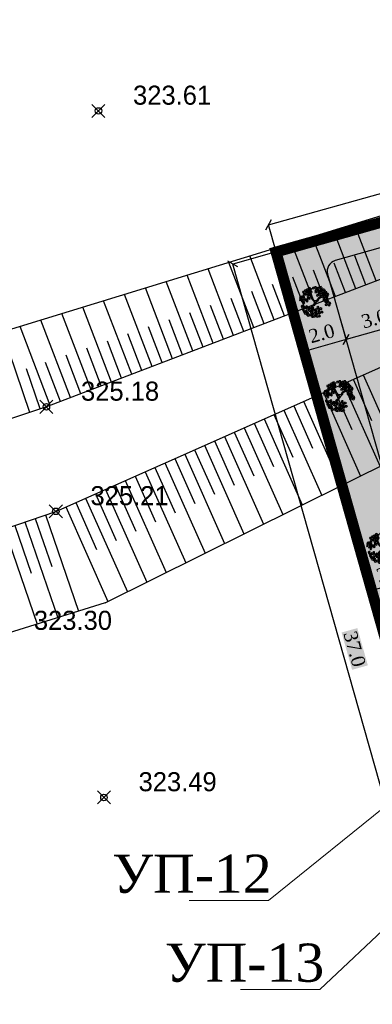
# Model space of a CAD drawing. Header units: metres. Extents: x 703769 to 722343, y 4313031 to 4317457.
# Tile 141 of 256: x 707595 to 707611, y 4314014 to 4314059. Entities that reach past the tile are written whole.
import ezdxf
from ezdxf import colors
from ezdxf.entities.mleader import LeaderData, LeaderLine
from ezdxf.math import Vec2, Vec3

# ---------------------------------------------------------------- set-up
doc = ezdxf.new("R2010")
doc.units = ezdxf.units.M
doc.header["$LTSCALE"] = 0.5
doc.header["$PDMODE"] = 35
doc.header["$PDSIZE"] = 0.3
doc.linetypes.add('JIS_09_08', pattern=[10.75, 8, -0.55, 0.55, -0.55, 0.55, -0.55])
for name, color, linetype in [('(004) Точки рельефа', 7, 'Continuous'), ('(035) Откосы', 7, 'Continuous'), ('zelen', 69, 'Continuous')]:
    doc.layers.add(name, color=color, linetype=linetype)
doc.layers.add('ВК_В1', color=134, linetype='Continuous', lineweight=40)
doc.layers.add('Граница УЧАСТКА', color=7, linetype='Continuous', lineweight=140)
doc.layers.add('Штрих ГАЗОН', color=7, linetype='Continuous', true_color=0xc8e389)
doc.layers.add('штрих ПРОЕЗДЫ', color=7, linetype='Continuous', true_color=0x415676)
doc.styles.add('D-431', font='txt')
doc.styles.add('Interproekt', font='isocpeur.ttf', dxfattribs={"width": 0.95, "oblique": 15})
doc.styles.get("Standard").update_dxf_attribs({"font": 'times.ttf'})
doc.linetypes.add('FENCELINE1', pattern='A,6.35,-2.54,[133,ltypeshp.shx,S=2.54,R=0,X=-2.54,Y=0],-2.54,25.4', length=36.83)
doc.dimstyles.new('300', dxfattribs={"dimtxt": 2, "dimasz": 1.5, "dimexe": 0, "dimexo": 0, "dimgap": 1, "dimtad": 1, "dimzin": 0, "dimdsep": 46, "dimtxsty": 'Standard', "dimblk": 'OBLIQUE', "dimcen": 0, "dimclrd": 1, "dimclre": 1, "dimclrt": 1, "dimadec": 1, "dimazin": 0, "dimtfac": 1, "dimtofl": 0, "dimtmove": 0, "dimatfit": 3, "dimfxl": 3, "dimtfill": 2, "dimtfillclr": 7, "dimtolj": 1, "dimtzin": 0, "dimlwd": 25, "dimlwe": -1, "dimarcsym": 0})

# ---------------------------------------------------------------- blocks, each defined once
blk = doc.blocks.new('z_98')
at = {"color": 92, "linetype": 'Continuous'}
for p, q in [((-287, 359), (-237, 365)), ((-277, 327), (-287, 359)), ((-283, 404), (-250, 431)), ((-280, 380), (-283, 404)), ((-251, 376), (-280, 380)), ((-235, 322), (-277, 327)), ((-276, 298), (-243, 325)), ((-221, 417), (-251, 376)), ((-250, 431), (-221, 417)), ((-243, 325), (-214, 310)), ((-214, 310), (-243, 270)), ((-237, 365), (-219, 341)), ((-219, 341), (-235, 322)), ((-225, 308), (-175, 314)), ((-222, 354), (-189, 381)), ((-219, 329), (-222, 354)), ((-219, 429), (-187, 456)), ((-216, 405), (-219, 429)), ((-189, 326), (-219, 329)), ((-187, 401), (-216, 405)), ((-189, 381), (-160, 366)), ((-160, 366), (-189, 326)), ((-187, 456), (-157, 442)), ((-157, 442), (-187, 401)), ((-175, 314), (-158, 290)), ((-158, 378), (-125, 405)), ((-155, 354), (-158, 378)), ((-158, 321), (-126, 348)), ((-155, 297), (-158, 321)), ((-126, 350), (-155, 354)), ((-96, 391), (-126, 350)), ((-126, 348), (-96, 334)), ((-96, 334), (-126, 293)), ((-125, 405), (-96, 391)), ((-95, 346), (-62, 373)), ((-91, 321), (-95, 346)), ((-62, 317), (-91, 321)), ((-62, 373), (-33, 358)), ((-33, 358), (-62, 317)), ((-1, 417), (16, 456)), ((14, 397), (-1, 417)), ((42, 407), (14, 397)), ((16, 456), (48, 457)), ((48, 457), (42, 407)), ((49, 283), (65, 323)), ((56, 418), (67, 445)), ((88, 379), (56, 418)), ((63, 350), (75, 377)), ((95, 311), (63, 350)), ((65, 323), (98, 324)), ((67, 445), (92, 442)), ((75, 377), (99, 374)), ((109, 404), (88, 379)), ((98, 324), (91, 274)), ((92, 442), (109, 404)), ((117, 336), (95, 311)), ((99, 374), (117, 336)), ((105, 285), (116, 312)), ((110, 404), (126, 444)), ((125, 384), (110, 404)), ((116, 312), (141, 309)), ((152, 395), (125, 384)), ((126, 444), (159, 445)), ((141, 309), (159, 270)), ((159, 445), (152, 395)), ((166, 406), (178, 433)), ((198, 367), (166, 406)), ((174, 338), (185, 365)), ((206, 299), (174, 338)), ((178, 433), (202, 430)), ((183, 389), (199, 428)), ((197, 369), (183, 389)), ((185, 365), (210, 362)), ((225, 380), (197, 369)), ((220, 391), (198, 367)), ((199, 428), (232, 430)), ((202, 430), (220, 391)), ((227, 323), (206, 299)), ((210, 362), (227, 323)), ((232, 430), (225, 380)), ((239, 390), (251, 418)), ((271, 351), (239, 390)), ((247, 323), (258, 350)), ((279, 284), (247, 323)), ((251, 418), (275, 415)), ((258, 350), (283, 347)), ((268, 325), (285, 364)), ((283, 305), (268, 325)), ((293, 376), (271, 351)), ((275, 415), (293, 376)), ((283, 347), (300, 308)), ((310, 316), (283, 305)), ((285, 364), (317, 366)), ((317, 366), (310, 316)), ((325, 326), (336, 354)), ((357, 287), (325, 326)), ((336, 354), (360, 351)), ((378, 312), (357, 287)), ((360, 351), (378, 312)), ((-474, 77), (-445, 92)), ((-472, 35), (-474, 77)), ((-451, 23), (-472, 35)), ((-455, 143), (-426, 157)), ((-453, 100), (-455, 143)), ((-432, 88), (-453, 100)), ((-430, 44), (-451, 23)), ((-445, 92), (-430, 44)), ((-438, 4), (-413, 48)), ((-408, -7), (-438, 4)), ((-436, 216), (-407, 231)), ((-435, 173), (-436, 216)), ((-413, 161), (-435, 173)), ((-411, 109), (-432, 88)), ((-426, 157), (-411, 109)), ((-417, 282), (-388, 296)), ((-416, 239), (-417, 282)), ((-394, 227), (-416, 239)), ((-393, 182), (-413, 161)), ((-413, 48), (-383, 47)), ((-378, 23), (-408, -7)), ((-407, 231), (-393, 182)), ((-400, 143), (-375, 187)), ((-370, 132), (-400, 143)), ((-374, 248), (-394, 227)), ((-389, 90), (-360, 104)), ((-388, 47), (-389, 90)), ((-388, 296), (-374, 248)), ((-366, 35), (-388, 47)), ((-383, 47), (-378, 23)), ((-375, 187), (-346, 186)), ((-370, 155), (-341, 170)), ((-340, 162), (-370, 132)), ((-369, 113), (-370, 155)), ((-347, 101), (-369, 113)), ((-345, 56), (-366, 35)), ((-360, 104), (-345, 56)), ((-353, 17), (-328, 61)), ((-323, 6), (-353, 17)), ((-327, 122), (-347, 101)), ((-346, 186), (-340, 162)), ((-343, 227), (-293, 234)), ((-334, 196), (-343, 227)), ((-341, 170), (-327, 122)), ((-340, 273), (-307, 300)), ((-336, 249), (-340, 273)), ((-307, 245), (-336, 249)), ((-292, 191), (-334, 196)), ((-328, 61), (-299, 60)), ((-293, 36), (-323, 6)), ((-322, 94), (-272, 100)), ((-312, 63), (-322, 94)), ((-319, 140), (-286, 166)), ((-315, 115), (-319, 140)), ((-286, 111), (-315, 115)), ((-270, 57), (-312, 63)), ((-307, 300), (-278, 286)), ((-278, 286), (-307, 245)), ((-299, 60), (-293, 36)), ((-293, 234), (-276, 210)), ((-276, 210), (-292, 191)), ((-286, 166), (-256, 152)), ((-256, 152), (-286, 111)), ((-273, 273), (-276, 298)), ((-243, 270), (-273, 273)), ((-272, 100), (-255, 76)), ((-255, 76), (-270, 57)), ((-255, 164), (-222, 191)), ((-251, 140), (-255, 164)), ((-222, 136), (-251, 140)), ((-216, 277), (-225, 308)), ((-222, 191), (-193, 177)), ((-193, 177), (-222, 136)), ((-174, 271), (-216, 277)), ((-188, 154), (-138, 161)), ((-178, 123), (-188, 154)), ((-184, 200), (-152, 227)), ((-181, 176), (-184, 200)), ((-152, 172), (-181, 176)), ((-136, 118), (-178, 123)), ((-158, 290), (-174, 271)), ((-162, 275), (-112, 282)), ((-152, 244), (-162, 275)), ((-126, 293), (-155, 297)), ((-110, 239), (-152, 244)), ((-152, 227), (-122, 213)), ((-122, 213), (-152, 172)), ((-138, 161), (-121, 137)), ((-121, 137), (-136, 118)), ((-121, 225), (-88, 252)), ((-117, 200), (-121, 225)), ((-88, 196), (-117, 200)), ((-112, 282), (-95, 258)), ((-95, 258), (-110, 239)), ((-88, 252), (-59, 237)), ((-59, 237), (-88, 196)), ((63, 263), (49, 283)), ((91, 274), (63, 263)), ((137, 246), (105, 285)), ((113, 217), (124, 244)), ((145, 178), (113, 217)), ((124, 244), (148, 241)), ((136, 238), (152, 277)), ((150, 218), (136, 238)), ((159, 270), (137, 246)), ((166, 202), (145, 178)), ((148, 241), (166, 202)), ((178, 228), (150, 218)), ((152, 277), (185, 278)), ((160, 102), (176, 141)), ((174, 82), (160, 102)), ((202, 92), (174, 82)), ((176, 141), (208, 142)), ((185, 278), (178, 228)), ((192, 239), (204, 266)), ((224, 200), (192, 239)), ((200, 171), (211, 199)), ((232, 132), (200, 171)), ((208, 142), (202, 92)), ((204, 266), (228, 263)), ((211, 199), (235, 195)), ((216, 103), (227, 130)), ((248, 64), (216, 103)), ((223, 35), (235, 62)), ((255, -4), (223, 35)), ((246, 225), (224, 200)), ((227, 130), (252, 127)), ((228, 263), (246, 225)), ((253, 157), (232, 132)), ((235, 195), (253, 157)), ((235, 62), (259, 59)), ((269, 89), (248, 64)), ((252, 127), (269, 89)), ((277, 21), (255, -4)), ((256, 180), (272, 219)), ((270, 160), (256, 180)), ((259, 59), (277, 21)), ((298, 170), (270, 160)), ((272, 219), (305, 220)), ((300, 308), (279, 284)), ((289, 39), (305, 78)), ((303, 19), (289, 39)), ((305, 220), (298, 170)), ((331, 29), (303, 19)), ((305, 78), (338, 79)), ((312, 181), (324, 208)), ((344, 142), (312, 181)), ((320, 113), (331, 141)), ((352, 74), (320, 113)), ((324, 208), (348, 205)), ((331, 141), (355, 137)), ((338, 79), (331, 29)), ((332, 258), (343, 286)), ((364, 219), (332, 258)), ((341, 203), (357, 242)), ((356, 183), (341, 203)), ((343, 286), (368, 283)), ((366, 167), (344, 142)), ((345, 40), (357, 67)), ((377, 1), (345, 40)), ((348, 205), (366, 167)), ((373, 99), (352, 74)), ((355, 137), (373, 99)), ((383, 193), (356, 183)), ((357, 242), (390, 243)), ((357, 67), (381, 64)), ((385, 244), (364, 219)), ((368, 283), (385, 244)), ((399, 26), (377, 1)), ((378, 59), (395, 98)), ((393, 39), (378, 59)), ((381, 64), (399, 26)), ((390, 243), (383, 193)), ((420, 49), (393, 39)), ((395, 98), (427, 99)), ((398, 204), (409, 231)), ((430, 165), (398, 204)), ((405, 136), (416, 163)), ((437, 97), (405, 136)), ((409, 231), (433, 228)), ((416, 163), (441, 160)), ((427, 99), (420, 49)), ((451, 189), (430, 165)), ((433, 228), (451, 189)), ((435, 60), (446, 87)), ((467, 21), (435, 60)), ((458, 121), (437, 97)), ((441, 160), (458, 121)), ((442, -8), (453, 19)), ((446, 87), (470, 84)), ((453, 19), (478, 16)), ((488, 46), (467, 21)), ((470, 84), (488, 46)), ((478, 16), (495, -22)), ((-457, -121), (-432, -100)), ((-447, -162), (-457, -121)), ((-453, -53), (-428, -32)), ((-442, -94), (-453, -53)), ((-423, -169), (-447, -162)), ((-419, -101), (-442, -94)), ((-432, -100), (-407, -144)), ((-428, -32), (-403, -76)), ((-407, -144), (-423, -169)), ((-403, -76), (-419, -101)), ((-415, -275), (-390, -254)), ((-405, -316), (-415, -275)), ((-410, -207), (-385, -186)), ((-400, -248), (-410, -207)), ((-407, -184), (-392, -136)), ((-375, -189), (-407, -184)), ((-376, -255), (-400, -248)), ((-392, -136), (-363, -131)), ((-390, -254), (-365, -298)), ((-385, -186), (-361, -230)), ((-365, -298), (-381, -323)), ((-361, -230), (-376, -255)), ((-352, -153), (-375, -189)), ((-366, -181), (-340, -161)), ((-355, -222), (-366, -181)), ((-365, -338), (-349, -290)), ((-363, -131), (-352, -153)), ((-361, -113), (-336, -93)), ((-350, -154), (-361, -113)), ((-332, -230), (-355, -222)), ((-327, -162), (-350, -154)), ((-349, -290), (-320, -285)), ((-340, -161), (-316, -205)), ((-336, -93), (-311, -137)), ((-316, -205), (-332, -230)), ((-309, -307), (-332, -343)), ((-311, -137), (-327, -162)), ((-320, -285), (-309, -307)), ((-315, -245), (-300, -197)), ((-283, -249), (-315, -245)), ((-314, -275), (-289, -254)), ((-303, -316), (-314, -275)), ((-311, -159), (-286, -138)), ((-301, -200), (-311, -159)), ((-307, -91), (-282, -70)), ((-296, -132), (-307, -91)), ((-277, -207), (-301, -200)), ((-300, -197), (-271, -192)), ((-273, -139), (-296, -132)), ((-289, -254), (-264, -298)), ((-286, -138), (-262, -182)), ((-260, -214), (-283, -249)), ((-282, -70), (-257, -114)), ((-264, -298), (-280, -323)), ((-262, -182), (-277, -207)), ((-257, -114), (-273, -139)), ((-271, -192), (-260, -214)), ((-264, -313), (-239, -292)), ((-261, -222), (-246, -174)), ((-229, -227), (-261, -222)), ((-260, -244), (-235, -224)), ((-249, -285), (-260, -244)), ((-226, -293), (-249, -285)), ((-246, -174), (-217, -169)), ((-239, -292), (-215, -336)), ((-235, -224), (-210, -268)), ((-206, -191), (-229, -227)), ((-210, -268), (-226, -293)), ((-217, -169), (-206, -191)), ((-206, -318), (-180, -297)), ((-203, -184), (-178, -163)), ((-193, -225), (-203, -184)), ((-201, -249), (-176, -229)), ((-190, -290), (-201, -249)), ((-199, -116), (-173, -95)), ((-188, -157), (-199, -116)), ((-169, -232), (-193, -225)), ((-167, -298), (-190, -290)), ((-165, -164), (-188, -157)), ((-180, -297), (-156, -341)), ((-178, -163), (-153, -207)), ((-176, -229), (-151, -273)), ((-173, -95), (-149, -139)), ((-153, -207), (-169, -232)), ((-151, -273), (-167, -298)), ((-149, -139), (-165, -164)), ((-153, -248), (-137, -199)), ((-121, -252), (-153, -248)), ((-137, -199), (-108, -194)), ((-98, -216), (-121, -252)), ((-117, -274), (-66, -270)), ((-108, -306), (-117, -274)), ((-108, -194), (-98, -216)), ((-66, -313), (-108, -306)), ((-66, -270), (-50, -294)), ((-50, -294), (-66, -313)), ((-56, -306), (-6, -301)), ((-48, -337), (-56, -306)), ((-7, -284), (0, -255)), ((31, -317), (-7, -284)), ((-6, -301), (10, -326)), ((0, -255), (25, -254)), ((25, -254), (48, -289)), ((48, -289), (31, -317)), ((46, -302), (96, -297)), ((54, -333), (46, -302)), ((96, -297), (112, -322)), ((155, -311), (162, -283)), ((162, -283), (187, -282)), ((169, -52), (185, -13)), ((183, -72), (169, -52)), ((211, -62), (183, -72)), ((185, -13), (218, -12)), ((187, -282), (210, -317)), ((218, -12), (211, -62)), ((225, -51), (237, -24)), ((257, -90), (225, -51)), ((233, -119), (244, -91)), ((265, -158), (233, -119)), ((237, -24), (261, -27)), ((244, -91), (268, -95)), ((279, -65), (257, -90)), ((261, -27), (279, -65)), ((286, -133), (265, -158)), ((268, -95), (286, -133)), ((277, -57), (293, -18)), ((292, -77), (277, -57)), ((319, -67), (292, -77)), ((293, -18), (326, -17)), ((326, -17), (319, -67)), ((334, -56), (345, -29)), ((366, -95), (334, -56)), ((341, -124), (352, -97)), ((373, -163), (341, -124)), ((345, -29), (369, -32)), ((352, -97), (377, -100)), ((353, -28), (364, -1)), ((385, -67), (353, -28)), ((364, -1), (388, -4)), ((387, -70), (366, -95)), ((369, -32), (387, -70)), ((394, -138), (373, -163)), ((377, -100), (394, -138)), ((406, -42), (385, -67)), ((388, -4), (406, -42)), ((474, -47), (442, -8)), ((495, -22), (474, -47)), ((-381, -323), (-405, -316)), ((-332, -343), (-365, -338)), ((-319, -343), (-293, -322)), ((-308, -384), (-319, -343)), ((-285, -391), (-308, -384)), ((-280, -323), (-303, -316)), ((-293, -322), (-269, -366)), ((-269, -366), (-285, -391)), ((-268, -406), (-253, -358)), ((-236, -411), (-268, -406)), ((-254, -354), (-264, -313)), ((-230, -361), (-254, -354)), ((-253, -358), (-224, -353)), ((-213, -375), (-236, -411)), ((-215, -336), (-230, -361)), ((-224, -353), (-213, -375)), ((-214, -376), (-199, -328)), ((-182, -381), (-214, -376)), ((-211, -408), (-161, -403)), ((-202, -439), (-211, -408)), ((-195, -359), (-206, -318)), ((-161, -446), (-202, -439)), ((-199, -328), (-170, -323)), ((-172, -366), (-195, -359)), ((-159, -345), (-182, -381)), ((-156, -341), (-172, -366)), ((-170, -323), (-159, -345)), ((-161, -403), (-144, -428)), ((-144, -428), (-161, -446)), ((-155, -381), (-140, -333)), ((-123, -386), (-155, -381)), ((-150, -440), (-100, -435)), ((-142, -471), (-150, -440)), ((-100, -478), (-142, -471)), ((-140, -333), (-111, -328)), ((-100, -350), (-123, -386)), ((-111, -328), (-100, -350)), ((-101, -417), (-94, -388)), ((-63, -451), (-101, -417)), ((-100, -435), (-84, -460)), ((-84, -460), (-100, -478)), ((-94, -388), (-70, -388)), ((-93, -352), (-43, -348)), ((-85, -384), (-93, -352)), ((-43, -391), (-85, -384)), ((-70, -388), (-46, -423)), ((-46, -423), (-63, -451)), ((-6, -344), (-48, -337)), ((-43, -348), (-27, -372)), ((-27, -372), (-43, -391)), ((-33, -384), (18, -379)), ((-24, -416), (-33, -384)), ((18, -423), (-24, -416)), ((10, -326), (-6, -344)), ((17, -362), (23, -333)), ((54, -395), (17, -362)), ((18, -379), (34, -404)), ((34, -404), (18, -423)), ((23, -333), (48, -332)), ((48, -332), (72, -367)), ((96, -340), (54, -333)), ((72, -367), (54, -395)), ((76, -388), (126, -383)), ((85, -419), (76, -388)), ((127, -426), (85, -419)), ((112, -322), (96, -340)), ((106, -334), (156, -329)), ((115, -365), (106, -334)), ((156, -372), (115, -365)), ((126, -383), (143, -408)), ((143, -408), (127, -426)), ((137, -420), (187, -415)), ((145, -451), (137, -420)), ((187, -458), (145, -451)), ((193, -345), (155, -311)), ((156, -329), (173, -354)), ((173, -354), (156, -372)), ((186, -397), (193, -368)), ((224, -430), (186, -397)), ((187, -415), (203, -439)), ((203, -439), (187, -458)), ((210, -317), (193, -345)), ((193, -368), (218, -367)), ((218, -367), (241, -403)), ((241, -403), (224, -430))]:
    blk.add_line(p, q, dxfattribs=at)
at = {"color": 33, "linetype": 'Continuous'}
for p, q in [((-221, 63), (-266, 93)), ((-221, 91), (-264, 116)), ((-104, 76), (-221, 91)), ((-106, 43), (-221, 63)), ((-42, 10), (-106, 43)), ((-26, 33), (-104, 76)), ((-26, -28), (-42, 10)), ((0, 0), (-26, 33)), ((0, 0), (78, 71)), ((24, -33), (68, 18)), ((68, 18), (106, 58)), ((78, 71), (101, 126)), ((101, 126), (122, 159)), ((106, 58), (127, 118)), ((122, 159), (146, 174)), ((127, 118), (162, 161)), ((162, 161), (202, 174)), ((-87, -124), (-120, -204)), ((-61, -139), (-92, -217)), ((-92, -217), (-73, -257)), ((-47, -98), (-87, -124)), ((-21, -121), (-61, -139)), ((-26, -28), (-47, -98)), ((24, -33), (-21, -121))]:
    blk.add_line(p, q, dxfattribs=at)
blk = doc.blocks.new('_Oblique')
at = {"color": 0, "linetype": 'ByBlock', "lineweight": -2}
blk.add_line((-0.5, -0.5), (0.5, 0.5), dxfattribs=at)
blk = doc.blocks.new('*D443')
at = {"transparency": 16777216}
for p, q in [((707612.86, 4314045.981), (707613.013, 4314045.436)), ((707609.858, 4314045.571), (707610.126, 4314044.621))]:
    blk.add_line(p, q, dxfattribs=at)
at = {"lineweight": 25, "transparency": 16777216}
blk.add_line((707613.013, 4314045.436), (707610.126, 4314044.621), dxfattribs=at)
at = {"layer": 'Defpoints', "color": 0, "lineweight": 30, "transparency": 16777216}
for p in [(707612.86, 4314045.981), (707609.858, 4314045.571), (707610.126, 4314044.621)]:
    blk.add_point(p, dxfattribs=at)
at = {"lineweight": 25, "transparency": 16777216, "xscale": 0.375, "yscale": 0.375, "zscale": 0.375}
for p, rotation in [((707613.013, 4314045.436), 15.76011880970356), ((707610.126, 4314044.621), 195.7601188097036)]:
    blk.add_blockref('_Oblique', p, dxfattribs=dict(at, rotation=rotation))
at = {"lineweight": 30, "transparency": 16777216, "insert": (707611.415, 4314045.577), "char_height": 0.625, "attachment_point": 5, "rotation": 15.7601, "bg_fill": 1, "box_fill_scale": 1.1, "bg_fill_color": 7, "bg_fill_true_color": 16777215, "bg_fill_transparency": 0}
blk.add_mtext('\\A1;3.0', dxfattribs=at)
blk = doc.blocks.new('*D444')
at = {"transparency": 16777216}
for p, q in [((707609.858, 4314045.571), (707610.126, 4314044.621)), ((707607.836, 4314045.373), (707608.201, 4314044.078))]:
    blk.add_line(p, q, dxfattribs=at)
at = {"lineweight": 25, "transparency": 16777216}
blk.add_line((707610.126, 4314044.621), (707608.201, 4314044.078), dxfattribs=at)
at = {"layer": 'Defpoints', "color": 0, "lineweight": 30, "transparency": 16777216}
for p in [(707609.858, 4314045.571), (707607.836, 4314045.373), (707608.201, 4314044.078)]:
    blk.add_point(p, dxfattribs=at)
at = {"lineweight": 25, "transparency": 16777216, "xscale": 0.375, "yscale": 0.375, "zscale": 0.375}
for p, rotation in [((707610.126, 4314044.621), 15.76011880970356), ((707608.201, 4314044.078), 195.7601188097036)]:
    blk.add_blockref('_Oblique', p, dxfattribs=dict(at, rotation=rotation))
at = {"lineweight": 30, "transparency": 16777216, "insert": (707609.009, 4314044.898), "char_height": 0.625, "attachment_point": 5, "rotation": 15.7601, "bg_fill": 1, "box_fill_scale": 1.1, "bg_fill_color": 7, "bg_fill_true_color": 16777215, "bg_fill_transparency": 0}
blk.add_mtext('\\A1;2.0', dxfattribs=at)
blk = doc.blocks.new('*D456')
at = {"transparency": 16777216}
for p, q in [((707612.954, 4314034.601), (707613.222, 4314033.65)), ((707611.057, 4314033.96), (707611.298, 4314033.107))]:
    blk.add_line(p, q, dxfattribs=at)
at = {"lineweight": 25, "transparency": 16777216}
blk.add_line((707613.222, 4314033.65), (707611.298, 4314033.107), dxfattribs=at)
at = {"layer": 'Defpoints', "color": 0, "lineweight": 30, "transparency": 16777216}
for p in [(707612.954, 4314034.601), (707611.057, 4314033.96), (707611.298, 4314033.107)]:
    blk.add_point(p, dxfattribs=at)
at = {"lineweight": 25, "transparency": 16777216, "xscale": 0.375, "yscale": 0.375, "zscale": 0.375}
for p, rotation in [((707613.222, 4314033.65), 15.75716567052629), ((707611.298, 4314033.107), 195.7571656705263)]:
    blk.add_blockref('_Oblique', p, dxfattribs=dict(at, rotation=rotation))
at = {"lineweight": 30, "transparency": 16777216, "insert": (707612.105, 4314033.927), "char_height": 0.625, "attachment_point": 5, "rotation": 15.7572, "bg_fill": 1, "box_fill_scale": 1.1, "bg_fill_color": 7, "bg_fill_true_color": 16777215, "bg_fill_transparency": 0}
blk.add_mtext('\\A1;2.0', dxfattribs=at)
blk = doc.blocks.new('*D471')
at = {"lineweight": 25, "transparency": 16777216}
blk.add_line((707606.565, 4314049.875), (707628.701, 4314056.122), dxfattribs=at)
at = {"transparency": 16777216}
for p, q in [((707629.051, 4314054.884), (707628.701, 4314056.122)), ((707606.915, 4314048.637), (707606.565, 4314049.875))]:
    blk.add_line(p, q, dxfattribs=at)
at = {"layer": 'Defpoints', "color": 0, "lineweight": 30, "transparency": 16777216}
for p in [(707628.701, 4314056.122), (707629.051, 4314054.884), (707606.915, 4314048.637)]:
    blk.add_point(p, dxfattribs=at)
at = {"lineweight": 25, "transparency": 16777216, "xscale": 0.375, "yscale": 0.375, "zscale": 0.375}
for p, rotation in [((707628.701, 4314056.122), 15.76004399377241), ((707606.565, 4314049.875), 195.7600439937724)]:
    blk.add_blockref('_Oblique', p, dxfattribs=dict(at, rotation=rotation))
at = {"lineweight": 30, "transparency": 16777216, "insert": (707617.479, 4314053.547), "char_height": 0.625, "attachment_point": 5, "rotation": 15.76, "bg_fill": 1, "box_fill_scale": 1.1, "bg_fill_color": 7, "bg_fill_true_color": 16777215, "bg_fill_transparency": 0}
blk.add_mtext('\\A1;23.0', dxfattribs=at)
blk = doc.blocks.new('*D476')
at = {"transparency": 16777216}
for p, q in [((707606.915, 4314048.637), (707604.94, 4314048.079)), ((707616.964, 4314013.028), (707614.99, 4314012.47))]:
    blk.add_line(p, q, dxfattribs=at)
at = {"lineweight": 25, "transparency": 16777216}
blk.add_line((707614.99, 4314012.47), (707604.94, 4314048.079), dxfattribs=at)
at = {"layer": 'Defpoints', "color": 0, "lineweight": 30, "transparency": 16777216}
for p in [(707606.915, 4314048.637), (707604.94, 4314048.079), (707616.964, 4314013.028)]:
    blk.add_point(p, dxfattribs=at)
at = {"lineweight": 25, "transparency": 16777216, "xscale": 0.375, "yscale": 0.375, "zscale": 0.375}
for p, rotation in [((707604.94, 4314048.079), 105.7600439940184), ((707614.99, 4314012.47), 285.7600439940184)]:
    blk.add_blockref('_Oblique', p, dxfattribs=dict(at, rotation=rotation))
at = {"lineweight": 30, "transparency": 16777216, "insert": (707610.513, 4314030.429), "char_height": 0.625, "attachment_point": 5, "rotation": 285.76, "bg_fill": 1, "box_fill_scale": 1.1, "bg_fill_color": 7, "bg_fill_true_color": 16777215, "bg_fill_transparency": 0}
blk.add_mtext('\\A1;37.0', dxfattribs=at)
blk = doc.blocks.new('_Dot')
at = {"color": 0, "linetype": 'ByBlock', "lineweight": -2}
blk.add_line((-0.5, 0), (-1, 0), dxfattribs=at)
at = {"color": 0, "linetype": 'ByBlock', "const_width": 0.5}
blk.add_lwpolyline([(-0.25, 0, 1), (0.25, 0, 1)], format="xyb", close=True, dxfattribs=at)
blk = doc.blocks.new('A$C136d4e68')
at = {"layer": 'Штрих ГАЗОН', "lineweight": 0, "transparency": 33554610}
h = blk.add_hatch(color=64, dxfattribs=at)
h.dxf.hatch_style = 1
edge = h.paths.add_edge_path()
edge.add_line((-21.275, 23.23), (-21.411, 23.711))
edge.add_arc((-20.93, 23.847), 0.5, 105.76, 195.76, ccw=False)
edge.add_line((-21.066, 24.328), (-4.223, 29.081))
edge.add_line((-4.223, 29.081), (2.535, 5.134))
edge.add_line((2.535, 5.134), (-19.601, -1.113))
edge.add_line((-19.601, -1.113), (-29.65, 34.496))
edge.add_line((-29.65, 34.496), (-7.515, 40.743))
edge.add_line((-7.515, 40.743), (-5.038, 31.968))
edge.add_line((-5.038, 31.968), (-12.796, 29.779))
edge.add_arc((-12.931, 30.26), 0.5, 195.76, 285.76, ccw=False)
edge.add_line((-13.413, 30.125), (-13.929, 31.953))
edge.add_line((-13.929, 31.953), (-8.635, 33.447))
edge.add_line((-8.635, 33.447), (-9.613, 36.912))
edge.add_line((-9.613, 36.912), (-14.906, 35.418))
edge.add_line((-14.906, 35.418), (-15.314, 36.862))
edge.add_arc((-15.795, 36.726), 0.5, 15.76, 105.76)
edge.add_line((-15.931, 37.207), (-26.941, 34.1))
edge.add_arc((-26.805, 33.619), 0.5, 105.76, 195.76)
edge.add_line((-27.286, 33.483), (-18.73, 3.16))
edge.add_arc((-18.249, 3.296), 0.5, 195.76, 285.76)
edge.add_line((-18.113, 2.815), (-13.49, 4.121))
edge.add_line((-13.49, 4.121), (-7.141, 5.924))
edge.add_line((-7.141, 5.924), (-8.475, 10.639))
edge.add_line((-8.475, 10.639), (-14.824, 8.836))
edge.add_line((-14.824, 8.836), (-14.171, 6.527))
edge.add_line((-14.171, 6.527), (-15.902, 6.037))
edge.add_arc((-16.038, 6.518), 0.5, 195.76, 285.76, ccw=False)
edge.add_line((-16.519, 6.383), (-17.853, 11.103))
edge.add_line((-17.853, 11.103), (-8.572, 13.723))
edge.add_line((-8.572, 13.723), (-11.994, 25.849))
edge.add_line((-11.994, 25.849), (-21.275, 23.23))
h.paths.add_polyline_path([(-5.842, 8.675), (-6.548, 11.177), (-4.046, 11.883), (-3.34, 9.381)], flags=16)
at = {"layer": 'штрих ПРОЕЗДЫ', "lineweight": 0, "ltscale": 100, "true_color": 0x5b78a4, "transparency": 33554559}
h = blk.add_hatch(color=155, dxfattribs=at)
h.dxf.hatch_style = 1
h.paths.add_polyline_path([(-22.363, 27.084), (-23.993, 32.859), (-16.447, 34.988), (-14.818, 29.213)], flags=16)
edge = h.paths.add_edge_path()
edge.add_line((-4.223, 29.081), (-5.041, 31.979))
edge.add_line((-5.041, 31.979), (-5.041, 31.979))
edge.add_line((-5.041, 31.979), (-12.795, 29.779))
edge.add_arc((-12.931, 30.26), 0.5, 195.76, 285.76, ccw=False)
edge.add_line((-13.412, 30.125), (-15.314, 36.862))
edge.add_arc((-15.795, 36.726), 0.5, 15.76, 105.76)
edge.add_line((-15.931, 37.207), (-26.941, 34.1))
edge.add_arc((-26.805, 33.619), 0.5, 105.76, 195.76)
edge.add_line((-27.286, 33.483), (-25.385, 26.746))
edge.add_line((-25.385, 26.746), (-18.73, 3.16))
edge.add_arc((-18.249, 3.296), 0.5, 195.7987, 285.7987)
edge.add_line((-18.113, 2.815), (-13.49, 4.121))
edge.add_line((-13.49, 4.121), (-14.171, 6.527))
edge.add_line((-14.171, 6.527), (-15.901, 6.038))
edge.add_arc((-16.038, 6.519), 0.5, 195.7987, 285.8303, ccw=False)
edge.add_line((-16.519, 6.382), (-17.853, 11.104))
edge.add_line((-17.853, 11.104), (-21.275, 23.23))
edge.add_line((-21.275, 23.23), (-21.275, 23.23))
edge.add_line((-21.275, 23.23), (-21.411, 23.711))
edge.add_arc((-20.93, 23.847), 0.5, 105.76, 195.7602, ccw=False)
edge.add_line((-21.066, 24.328), (-4.223, 29.081))
at = {"color": 1, "linetype": 'FENCELINE1', "lineweight": 30, "ltscale": 0.08, "elevation": -323.008}
blk.add_lwpolyline([(-5.038, 31.969), (-7.514, 40.743), (-29.65, 34.496), (-19.601, -1.113), (2.535, 5.134), (-4.223, 29.081)], dxfattribs=at)
at = {"lineweight": 30, "elevation": -323.008}
blk.add_lwpolyline([(-21.275, 23.23), (-21.411, 23.711, -0.414214), (-21.066, 24.328), (-4.223, 29.081), (-3.829, 29.193, -0.423574), (-0.103, 27.028), (-2.274, 35.779, -0.404508), (-4.367, 32.171), (-5.041, 31.979), (-12.795, 29.779, -0.414214), (-13.412, 30.125), (-15.314, 36.862, 0.414214), (-15.931, 37.207), (-26.941, 34.1, 0.414214), (-27.286, 33.483), (-18.73, 3.16, 0.414214), (-18.113, 2.815), (-13.49, 4.121)], format="xyb", dxfattribs=at)
at = {"layer": 'Граница УЧАСТКА', "linetype": 'JIS_09_08', "lineweight": 30, "ltscale": 1.5, "const_width": 0.5, "elevation": -646.955}
blk.add_lwpolyline([(2.535, 5.134), (-7.514, 40.743), (-29.65, 34.496), (-19.601, -1.113)], close=True, dxfattribs=at)
at = {"layer": 'zelen', "xscale": -0.001463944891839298, "yscale": 0.001463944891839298, "zscale": 0.001463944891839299, "rotation": 105.7600439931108}
for p in [(-27.865, 32.21, -323.008), (-26.754, 27.891, -323.008), (-24.79, 20.931, -323.008)]:
    blk.add_blockref('z_98', p, dxfattribs=at)
at = {"color": 4, "lineweight": 30}
for p1, p2, distance, picture, middle in [((-29.65, 34.496, -323.008), (-7.514, 40.743, -323.008), 1.287, '*D471', (-19.086, 39.406, -323.008)), ((-19.601, -1.113, -323.008), (-29.65, 34.496, -323.008), 2.052, '*D476', (-26.052, 16.289, -323.008))]:
    dim = blk.add_aligned_dim(p1=p1, p2=p2, distance=distance, dimstyle='300', dxfattribs=at)
    dim.commit()
    dim.dimension.update_dxf_attribs({"geometry": picture, "text_midpoint": middle, "insert": (-707636.565, -4314014.141)})
for base, p1, p2, angle, picture, middle in [((-26.439, 30.481, -323.008), (-23.705, 31.84, -323.008), (-26.707, 31.43, -323.008), 15.7601, '*D443', (-25.15, 31.436, -323.008)), ((-28.364, 29.937, -323.008), (-26.707, 31.43, -323.008), (-28.729, 31.232, -323.008), 15.7601, '*D444', (-27.556, 30.757, -323.008)), ((-25.267, 18.966, -323.008), (-23.611, 20.46, -323.008), (-25.508, 19.819, -323.008), 15.7572, '*D456', (-24.46, 19.786, -323.008))]:
    dim = blk.add_linear_dim(base=base, p1=p1, p2=p2, angle=angle, dimstyle='300', override={"dimtmove": 1}, dxfattribs=at)
    dim.commit()
    dim.dimension.update_dxf_attribs({"geometry": picture, "text_midpoint": middle, "insert": (-707636.565, -4314014.141)})

msp = doc.modelspace()

# ---------------------------------------------------------------- linework, layer by layer
at = {"layer": '(035) Откосы'}
for p, q in [((707610.566, 4314046.952, 324.842), (707609.542, 4314049.631, 324.842)), ((707611.499, 4314047.308, 324.842), (707610.499, 4314049.925, 324.842)), ((707609.634, 4314046.595, 324.842), (707608.585, 4314049.337, 324.842)), ((707607.768, 4314045.882, 324.842), (707606.672, 4314048.749, 324.842)), ((707608.701, 4314046.238, 324.842), (707607.628, 4314049.043, 324.842)), ((707606.835, 4314045.525, 324.842), (707605.715, 4314048.455, 324.842)), ((707611.033, 4314047.13, 324.842), (707610.526, 4314048.454, 324.842)), ((707604.97, 4314044.812, 324.842), (707603.802, 4314047.868, 324.842)), ((707605.903, 4314045.169, 324.842), (707604.758, 4314048.162, 324.842)), ((707609.167, 4314046.417, 324.842), (707608.637, 4314047.803, 324.842)), ((707610.1, 4314046.773, 324.842), (707609.582, 4314048.129, 324.842)), ((707603.104, 4314044.099, 324.842), (707601.888, 4314047.28, 324.842)), ((707604.037, 4314044.455, 324.842), (707602.845, 4314047.574, 324.842)), ((707608.234, 4314046.06, 324.842), (707607.692, 4314047.478, 324.842)), ((707602.172, 4314043.742, 324.842), (707600.931, 4314046.986, 324.842)), ((707606.369, 4314045.347, 324.842), (707605.803, 4314046.828, 324.842)), ((707607.302, 4314045.703, 324.842), (707606.748, 4314047.153, 324.842)), ((707600.306, 4314043.029, 324.842), (707599.018, 4314046.398, 324.842)), ((707601.239, 4314043.385, 324.842), (707599.975, 4314046.692, 324.842)), ((707605.436, 4314044.99, 324.842), (707604.858, 4314046.502, 324.842)), ((707599.373, 4314042.672, 324.842), (707598.061, 4314046.105, 324.842)), ((707604.504, 4314044.634, 324.842), (707603.913, 4314046.177, 324.842)), ((707597.508, 4314041.959, 324.842), (707596.148, 4314045.517, 324.842)), ((707598.441, 4314042.316, 324.842), (707597.105, 4314045.811, 324.842)), ((707602.638, 4314043.92, 324.842), (707602.024, 4314045.527, 324.842)), ((707603.571, 4314044.277, 324.842), (707602.969, 4314045.852, 324.842)), ((707596.575, 4314041.602, 324.842), (707595.191, 4314045.223, 324.842)), ((707601.705, 4314043.564, 324.842), (707601.079, 4314045.201, 324.842)), ((707595.631, 4314041.278, 324.842), (707594.393, 4314044.978, 324.842)), ((707600.773, 4314043.207, 324.842), (707600.134, 4314044.876, 324.842)), ((707598.907, 4314042.494, 324.842), (707598.245, 4314044.226, 324.842)), ((707599.84, 4314042.851, 324.842), (707599.19, 4314044.551, 324.842)), ((707597.974, 4314042.137, 324.842), (707597.3, 4314043.901, 324.842)), ((707596.105, 4314041.436, 324.842), (707595.488, 4314043.28, 324.842)), ((707597.042, 4314041.781, 324.842), (707596.356, 4314043.575, 324.842)), ((707610.451, 4314042.798, 324.916), (707611.289, 4314040.912, 324.916)), ((707610.905, 4314042.999, 324.916), (707612.573, 4314039.247, 324.916)), ((707609.543, 4314042.394, 324.916), (707610.39, 4314040.488, 324.916)), ((707609.997, 4314042.596, 324.916), (707611.683, 4314038.805, 324.916)), ((707608.635, 4314041.99, 324.916), (707609.491, 4314040.065, 324.916)), ((707609.089, 4314042.192, 324.916), (707610.792, 4314038.362, 324.916)), ((707607.727, 4314041.586, 324.916), (707608.591, 4314039.642, 324.916)), ((707608.181, 4314041.788, 324.916), (707609.901, 4314037.919, 324.916)), ((707606.365, 4314040.981, 324.916), (707608.12, 4314037.033, 324.916)), ((707606.819, 4314041.183, 324.916), (707607.692, 4314039.219, 324.916)), ((707607.273, 4314041.385, 324.916), (707609.011, 4314037.476, 324.916)), ((707605.457, 4314040.577, 324.916), (707607.229, 4314036.59, 324.916)), ((707605.911, 4314040.779, 324.916), (707606.793, 4314038.795, 324.916)), ((707604.549, 4314040.173, 324.916), (707606.338, 4314036.147, 324.916)), ((707605.003, 4314040.375, 324.916), (707605.893, 4314038.372, 324.916)), ((707603.641, 4314039.77, 324.916), (707605.448, 4314035.705, 324.916)), ((707604.095, 4314039.972, 324.916), (707604.994, 4314037.949, 324.916)), ((707602.278, 4314039.164, 324.916), (707603.195, 4314037.102, 324.916)), ((707602.732, 4314039.366, 324.916), (707604.557, 4314035.262, 324.916)), ((707603.187, 4314039.568, 324.916), (707604.094, 4314037.526, 324.916)), ((707601.37, 4314038.76, 324.916), (707602.296, 4314036.679, 324.916)), ((707601.824, 4314038.962, 324.916), (707603.666, 4314034.819, 324.916)), ((707600.462, 4314038.357, 324.916), (707601.396, 4314036.256, 324.916)), ((707600.916, 4314038.559, 324.916), (707602.776, 4314034.376, 324.916)), ((707599.554, 4314037.953, 324.916), (707600.497, 4314035.832, 324.916)), ((707600.008, 4314038.155, 324.916), (707601.885, 4314033.933, 324.916)), ((707598.192, 4314037.347, 324.916), (707600.104, 4314033.048, 324.916)), ((707598.646, 4314037.549, 324.916), (707599.598, 4314035.409, 324.916)), ((707599.1, 4314037.751, 324.916), (707600.994, 4314033.49, 324.916)), ((707597.284, 4314036.944, 324.916), (707599.213, 4314032.605, 324.916)), ((707597.738, 4314037.146, 324.916), (707598.698, 4314034.986, 324.916)), ((707596.358, 4314036.58, 325.412), (707597.873, 4314032.162, 325.412)), ((707594.943, 4314036.095, 325.412), (707595.693, 4314033.905, 325.412)), ((707595.414, 4314036.257, 325.412), (707596.921, 4314031.864, 325.412)), ((707595.886, 4314036.418, 325.412), (707596.642, 4314034.215, 325.412)), ((707594.471, 4314035.933, 325.412), (707595.968, 4314031.566, 325.412))]:
    msp.add_line(p, q, dxfattribs=at)
at = {"layer": '(035) Откосы', "flags": 128}
for points, elevation in [([(707580.771, 4314073.972), (707600.836, 4314079.863), (707621.682, 4314085.852), (707627.512, 4314066.627), (707630.406, 4314054.537), (707596.396, 4314041.534), (707570.785, 4314032.965), (707567.025, 4314032.098), (707563.646, 4314031.782)], 324.842), ([(707587.12, 4314042.744), (707569.461, 4314037.834), (707566.013, 4314042.031), (707563.435, 4314047.391), (707559.156, 4314058.896), (707560.452, 4314062.907), (707582.68, 4314069.979), (707603.382, 4314076.548), (707618.9, 4314079.718), (707623.057, 4314065.761), (707625.172, 4314054.559), (707612.322, 4314050.485), (707587.12, 4314042.744)], 322.815), ([(707596.83, 4314036.742), (707626.602, 4314049.978), (707630.019, 4314051.655), (707631.496, 4314047.073), (707633.316, 4314044.167), (707636.576, 4314032.13), (707640.509, 4314012.1)], 324.916), ([(707599.083, 4314032.54), (707627.743, 4314046.79), (707630.582, 4314041.945), (707634.402, 4314026.571), (707636.565, 4314014.141)], 323.008), ([(707640.517, 4314012.057), (707618.283, 4314004.358), (707600.756, 4313998.267), (707579.589, 4313991.592), (707577.083, 4313992.193), (707575.847, 4313994.695), (707567.324, 4314021.012), (707567.143, 4314024.581), (707568.769, 4314026.672), (707572.489, 4314028.397), (707596.83, 4314036.742)], 325.412), ([(707599.083, 4314032.54), (707575.254, 4314025.086), (707573.678, 4314023.609), (707573.152, 4314020.53), (707575.096, 4314009.726), (707578.474, 4313998.355), (707579.311, 4313996.842), (707582.165, 4313996.695), (707598.543, 4314002.93)], 323.008)]:
    msp.add_lwpolyline(points, dxfattribs=dict(at, elevation=elevation))
at = {"color": 0, "linetype": 'ByBlock', "lineweight": -2, "transparency": 16777216}
for p in [(707598.78, 4314055.106, 323.606), (707596.396, 4314041.534, 325.185), (707596.83, 4314036.742, 325.211), (707599.033, 4314023.62, 323.494)]:
    msp.add_point(p, dxfattribs=at)

# ---------------------------------------------------------------- block references
at = {"color": 1, "lineweight": 40}
msp.add_blockref('A$C136d4e68', (707636.565, 4314014.141, 323.008), dxfattribs=at)

# ---------------------------------------------------------------- texts
at = {"layer": '(004) Точки рельефа', "style": 'D-431'}
for s, p in [('323.61', (707600.366, 4314055.392, 323.606)), ('325.18', (707597.982, 4314041.817, 325.185)), ('325.21', (707598.416, 4314037.023, 325.211)), ('323.30', (707595.822, 4314031.306, 323.303)), ('323.49', (707600.619, 4314023.904, 323.494))]:
    msp.add_text(s, height=0.875, dxfattribs=at).set_placement(p)

# ---------------------------------------------------------------- next in the draw order: leaders
at = {"layer": 'ВК_В1', "color": 7, "lineweight": 13}
ml = msp.add_multileader_mtext('Standard', dxfattribs=at)
ml.set_content('{\\fTimes New Roman|b0|i0|c204|p18;\\Q0;\\W1;УП-\\fTimes New Roman|b0|i0|c0|p18;12}', color=7, style='Interproekt')
ml.set_leader_properties(color=256, linetype='Continuous', lineweight=13)
ml.set_arrow_properties(name='DOT')
ml.build(insert=Vec2(0, 0))
ml.multileader.update_dxf_attribs({"text_left_attachment_type": 6, "text_right_attachment_type": 6, "dogleg_length": 0, "arrow_head_size": 0.00144})
ctx = ml.context
ctx.base_point, ctx.char_height, ctx.arrow_head_size, ctx.landing_gap_size, ctx.plane_origin = Vec3(707599.563, 4314018.896), 1.75, 0.00144, 0.0008, Vec3(708508.734, 4314067.686)
ctx.left_attachment, ctx.right_attachment, ctx.text_align_type = 6, 6, 1
notes = []
notes.append((ctx, [(1, (1, 1, 0), (707606.565, 4314018.896), (-1, 0), 0, [(0, [(707627.431, 4314035.746)], 0, [])])]))
ctx.mtext.insert, ctx.mtext.rotation, ctx.mtext.width, ctx.mtext.alignment, ctx.mtext.flow_direction = Vec3(707603.064, 4314020.996), 6.283185, 3.59135, 2, 5
ctx.mtext.has_bg_fill, ctx.mtext.bg_color, ctx.mtext.bg_scale_factor, ctx.mtext.bg_transparency, ctx.mtext.use_window_bg_color = 1, -1027028792, 1.5, 0, 1
for ctx, leaders in notes:
    for number, flags, end, landing, length, lines in leaders:
        leader = LeaderData()
        leader.index, (leader.has_last_leader_line, leader.has_dogleg_vector, leader.attachment_direction) = number, flags
        leader.last_leader_point, leader.dogleg_vector, leader.dogleg_length = Vec3(end), Vec3(landing), length
        for number, points, colour, breaks in lines:
            line = LeaderLine()
            line.index, line.vertices, line.color, line.breaks = number, Vec3.list(points), colors.encode_raw_color(colour), breaks
            leader.lines.append(line)
        ctx.leaders.append(leader)

# ---------------------------------------------------------------- next in the draw order: leaders
ml = msp.add_multileader_mtext('Standard', dxfattribs=at)
ml.set_content('{\\fTimes New Roman|b0|i0|c204|p18;\\Q0;\\W1;УП-\\fTimes New Roman|b0|i0|c0|p18;13}', color=7, style='Interproekt')
ml.set_leader_properties(color=256, linetype='Continuous', lineweight=13)
ml.set_arrow_properties(name='DOT')
ml.build(insert=Vec2(0, 0))
ml.multileader.update_dxf_attribs({"text_left_attachment_type": 6, "text_right_attachment_type": 6, "dogleg_length": 0, "arrow_head_size": 0.00144})
ctx = ml.context
ctx.base_point, ctx.char_height, ctx.arrow_head_size, ctx.landing_gap_size, ctx.plane_origin = Vec3(707602.026, 4314014.818), 1.75, 0.00144, 0.0008, Vec3(708511.089, 4314063.607)
ctx.left_attachment, ctx.right_attachment, ctx.text_align_type = 6, 6, 1
notes = []
notes.append((ctx, [(1, (1, 1, 0), (707608.92, 4314014.818), (-1, 0), 0, [(0, [(707632.729, 4314037.224)], 0, [])])]))
ctx.mtext.insert, ctx.mtext.rotation, ctx.mtext.width, ctx.mtext.alignment, ctx.mtext.flow_direction = Vec3(707605.473, 4314016.918), 6.283185, 3.59135, 2, 5
ctx.mtext.has_bg_fill, ctx.mtext.bg_color, ctx.mtext.bg_scale_factor, ctx.mtext.bg_transparency, ctx.mtext.use_window_bg_color = 1, -1027028792, 1.5, 0, 1
for ctx, leaders in notes:
    for number, flags, end, landing, length, lines in leaders:
        leader = LeaderData()
        leader.index, (leader.has_last_leader_line, leader.has_dogleg_vector, leader.attachment_direction) = number, flags
        leader.last_leader_point, leader.dogleg_vector, leader.dogleg_length = Vec3(end), Vec3(landing), length
        for number, points, colour, breaks in lines:
            line = LeaderLine()
            line.index, line.vertices, line.color, line.breaks = number, Vec3.list(points), colors.encode_raw_color(colour), breaks
            leader.lines.append(line)
        ctx.leaders.append(leader)

doc.saveas('drawing.dxf')
